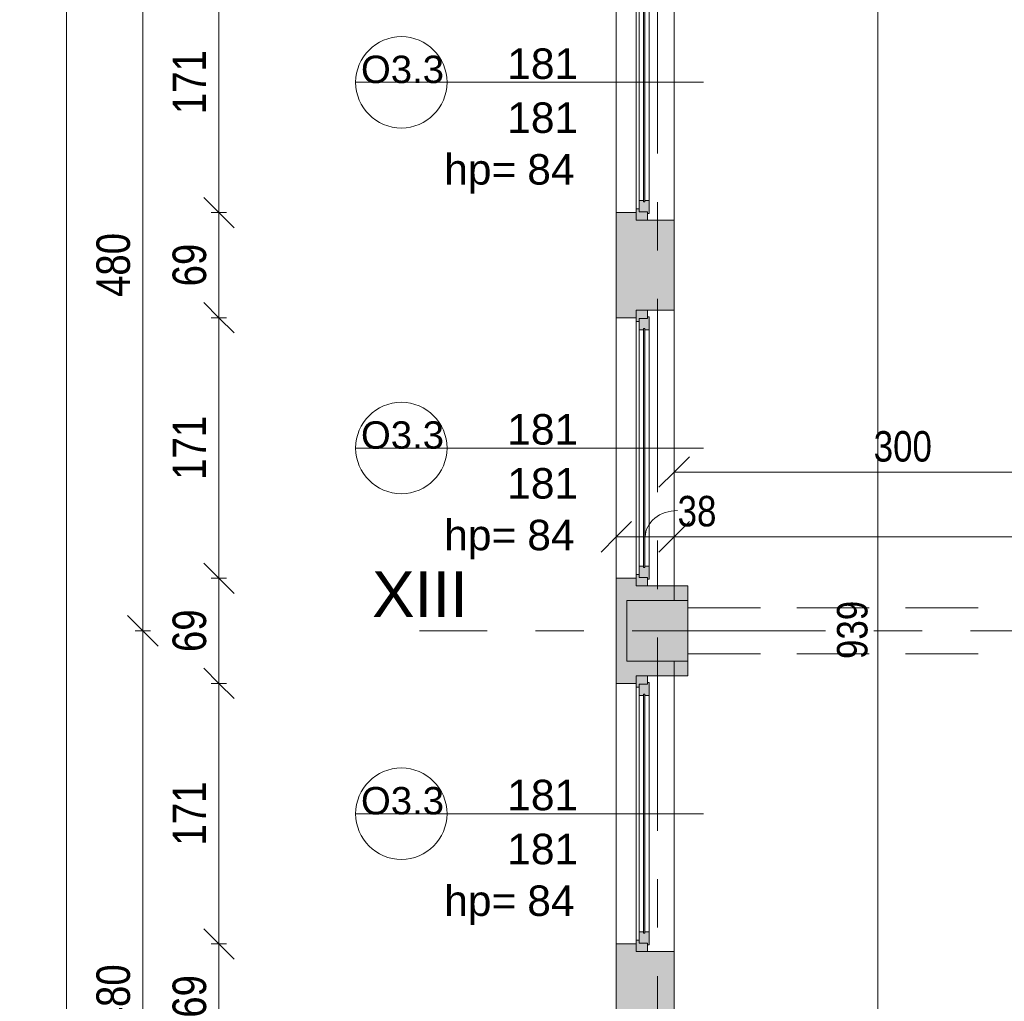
# Model space of a CAD drawing. Header units: centimetres. Extents: x -1737 to 22393, y -8842 to 3838.
# Tile 2 of 174: x -1631 to -985, y 645 to 1289. Entities that reach past the tile are written whole.
import ezdxf

# ---------------------------------------------------------------- set-up
doc = ezdxf.new("R2010")
doc.units = ezdxf.units.CM
doc.linetypes.add('Oś', pattern=[222.25, 127, -31.75, 31.75, -31.75])
doc.linetypes.add('Ukryte', pattern=[71.438, 47.625, -23.813])
for name, color, linetype, lineweight in [('A-ANNO-DIMS', 211, 'Continuous', 13), ('A-ANNO-DIMS-100', 211, 'Continuous', 13), ('A-DETL-HDLN', 90, 'Ukryte', 9), ('A-GLAZ', 151, 'Continuous', 13), ('A-GLAZ-IDEN', 152, 'Continuous', 13), ('A-WALL', 113, 'Continuous', 13), ('A-WALL-PATT', 111, 'Continuous', 13), ('S-COLS', 52, 'Continuous', 13), ('S-GRID', 1, 'Continuous', 13), ('S-GRID-IDEN', 1, 'Continuous', 13)]:
    doc.layers.add(name, color=color, linetype=linetype, lineweight=lineweight)
doc.styles.add('Arial Narrow_1', font='ARIALN.TTF', dxfattribs={"height": 22})
doc.styles.add('Arial Narrow_2', font='ARIALN.TTF', dxfattribs={"height": 20})
doc.styles.add('Arial_11', font='arial.ttf', dxfattribs={"height": 0.2})
doc.styles.add('Arial_4', font='arial.ttf', dxfattribs={"height": 30})
doc.styles.add('Arial_5', font='arial.ttf', dxfattribs={"height": 20})
doc.styles.add('Arial_9', font='arial.ttf', dxfattribs={"height": 18})
doc.dimstyles.new('Diagonal_1_100__0_1_', dxfattribs={"dimscale": 30.48, "dimtxt": 22.515481, "dimasz": 0.656168, "dimexe": 0.164042, "dimexo": 0.0625, "dimgap": 0.065617, "dimtad": 1, "dimdec": 1, "dimrnd": 0.1, "dimdsep": 46, "dimtxsty": 'Arial Narrow_1', "dimblk1": 'OBLIQUE', "dimblk2": 'OBLIQUE', "dimsah": 1, "dimcen": 0.09, "dimazin": 0, "dimtfac": 1, "dimtdec": 4, "dimtix": 1, "dimtmove": 0, "dimatfit": 3, "dimfxl": 0, "dimtvp": 1, "dimtolj": 1, "dimtzin": 0, "dimarcsym": 0})
doc.dimstyles.new('Diagonal_1_100__0__wewnętrzne', dxfattribs={"dimscale": 30.48, "dimtxt": 20.468619, "dimasz": 0.656168, "dimexe": 0.164042, "dimexo": 0.0625, "dimgap": 0.032808, "dimtad": 1, "dimdec": 0, "dimdsep": 46, "dimtxsty": 'Arial Narrow_2', "dimblk1": 'OBLIQUE', "dimblk2": 'OBLIQUE', "dimsah": 1, "dimcen": 0.09, "dimazin": 0, "dimtfac": 1, "dimtdec": 4, "dimtix": 1, "dimtmove": 0, "dimatfit": 3, "dimfxl": 0, "dimtvp": 1, "dimtolj": 1, "dimtzin": 0, "dimarcsym": 0})
doc.dimstyles.new('Diagonal_1_100__0__wewnętrzne_1', dxfattribs={"dimscale": 30.48, "dimtxt": 20.468619, "dimasz": 0.656168, "dimexe": 0.164042, "dimexo": 0.0625, "dimgap": 0.032808, "dimtad": 1, "dimdec": 0, "dimdsep": 46, "dimtxsty": 'Arial Narrow_2', "dimblk1": 'OBLIQUE', "dimblk2": 'OBLIQUE', "dimsah": 1, "dimcen": 0.09, "dimazin": 0, "dimtfac": 1, "dimtdec": 4, "dimtix": 1, "dimtmove": 1, "dimatfit": 3, "dimfxl": 0, "dimtvp": 1, "dimtolj": 1, "dimtzin": 0, "dimarcsym": 0})

# ---------------------------------------------------------------- blocks, each defined once
blk = doc.blocks.new('M_Concrete-Square-Column - 400 x 400mm-1512407-3_piętro I __3_90 m_ - stan projektowany')
at = {"layer": 'S-COLS', "lineweight": 9}
blk.add_hatch(color=253, dxfattribs=at).paths.add_polyline_path([(20, -20), (20, 20), (-20, 20), (-20, -20), (11, -20)], flags=0)
for p, q in [((20, 20), (-20, 20)), ((-20, 20), (-20, -20)), ((20, -20), (20, 20)), ((-20, -20), (20, -20))]:
    blk.add_line(p, q, dxfattribs=at)
blk = doc.blocks.new('Okno - automatyczna etykieta - 181x181 _nietypowy podział_-2208595-3_piętro I __3_90 m_ - stan projektowany')
at = {"layer": 'A-GLAZ', "lineweight": 9}
h = blk.add_hatch(color=253, dxfattribs=at)
h.paths.add_polyline_path([(90.5, -0.77), (90.5, 1.5), (85, 1.5), (85, -4), (83, -4), (83, -6), (90.5, -6)], flags=0)
h.paths.add_polyline_path([(-83, -6), (-83, -4), (-85, -4), (-85, 1.5), (-90.5, 1.5), (-90.5, -6), (-85, -6)], flags=0)
h = blk.add_hatch(color=253, dxfattribs=at)
h.paths.add_polyline_path([(86, 1.77), (86, 2.5), (77.5, 2.5), (77.5, -0.25), (78.5, -0.25), (78.5, -1.25), (77.5, -1.25), (77.5, -4), (85, -4), (85, 1.5), (86, 1.5)], flags=0)
h.paths.add_polyline_path([(-77.5, -1.67), (-77.5, -1.25), (-78.5, -1.25), (-78.5, -0.25), (-77.5, -0.25), (-77.5, 2.5), (-86, 2.5), (-86, 1.5), (-85, 1.5), (-85, -4), (-77.5, -4)], flags=0)
blk.add_hatch(color=253, dxfattribs=at).paths.add_polyline_path([(78.5, -0.77), (78.5, -0.25), (-78.5, -0.25), (-78.5, -1.25), (78.5, -1.25)], flags=0)
for p, q in [((-90.5, 1.5), (-85, 1.5)), ((-90.5, -6), (-90.5, 1.5)), ((-86, 2.5), (-77.5, 2.5)), ((-86, 1.5), (-86, 2.5)), ((-85, 1.5), (-86, 1.5)), ((-85, -4), (-85, 1.5)), ((-85, 1.5), (-85, -4)), ((-77.5, 2.5), (-77.5, -0.25)), ((77.5, 2.5), (-77.5, 2.5)), ((77.5, 2.5), (86, 2.5)), ((77.5, -0.25), (77.5, 2.5)), ((85, 1.5), (85, -4)), ((86, 1.5), (85, 1.5)), ((85, 1.5), (90.5, 1.5)), ((85, -4), (85, 1.5)), ((86, 2.5), (86, 1.5)), ((90.5, 1.5), (90.5, -6)), ((-83, -6), (-90.5, -6)), ((-90.5, -6), (90.5, -6)), ((-77.5, -4), (-85, -4)), ((-85, -4), (-83, -4)), ((-83, -4), (-83, -6)), ((83, -6), (-83, -6)), ((-78.5, -1.25), (-78.5, -0.25)), ((-78.5, -0.25), (78.5, -0.25)), ((-78.5, -0.25), (-78.5, -1.25)), ((-77.5, -0.25), (-78.5, -0.25)), ((78.5, -1.25), (-78.5, -1.25)), ((-78.5, -1.25), (-77.5, -1.25)), ((-77.5, -1.25), (-77.5, -4)), ((77.5, -4), (-77.5, -4)), ((78.5, -0.25), (77.5, -0.25)), ((77.5, -1.25), (78.5, -1.25)), ((77.5, -4), (77.5, -1.25)), ((85, -4), (77.5, -4)), ((78.5, -0.25), (78.5, -1.25)), ((78.5, -1.25), (78.5, -0.25)), ((83, -4), (85, -4)), ((83, -6), (83, -4)), ((90.5, -6), (83, -6))]:
    blk.add_line(p, q, dxfattribs=at)
blk = doc.blocks.new('Okno - automatyczna etykieta - 181x181 _nietypowy podział_-2208597-3_piętro I __3_90 m_ - stan projektowany')
at = {"layer": 'A-GLAZ', "lineweight": 9}
h = blk.add_hatch(color=253, dxfattribs=at)
h.paths.add_polyline_path([(-90.5, -1.5), (-85, -1.5), (-85, 4), (-83, 4), (-83, 6), (-90.5, 6), (-90.5, 0.77)], flags=0)
h.paths.add_polyline_path([(83, 6), (83, 4), (85, 4), (85, -1.5), (90.5, -1.5), (90.5, 6), (85, 6)], flags=0)
h = blk.add_hatch(color=253, dxfattribs=at)
h.paths.add_polyline_path([(-86, -1.77), (-86, -2.5), (-77.5, -2.5), (-77.5, 0.25), (-78.5, 0.25), (-78.5, 1.25), (-77.5, 1.25), (-77.5, 4), (-85, 4), (-85, -1.5), (-86, -1.5)], flags=0)
h.paths.add_polyline_path([(77.5, 0.25), (77.5, -2.5), (86, -2.5), (86, -1.5), (85, -1.5), (85, 4), (77.5, 4), (77.5, 1.25), (78.5, 1.25), (78.5, 0.25)], flags=0)
blk.add_hatch(color=253, dxfattribs=at).paths.add_polyline_path([(-78.5, 1.25), (-78.5, 0.25), (78.5, 0.25), (78.5, 1.25), (-52.06, 1.25)], flags=0)
for p, q in [((-83, 6), (-90.5, 6)), ((-90.5, 6), (-90.5, -1.5)), ((-90.5, 6), (90.5, 6)), ((-77.5, 4), (-85, 4)), ((-85, 4), (-85, -1.5)), ((-85, -1.5), (-85, 4)), ((-85, 4), (-83, 4)), ((-83, 4), (-83, 6)), ((83, 6), (-83, 6)), ((78.5, 1.25), (-78.5, 1.25)), ((-78.5, 1.25), (-78.5, 0.25)), ((-78.5, 0.25), (-78.5, 1.25)), ((-78.5, 1.25), (-77.5, 1.25)), ((-78.5, 0.25), (78.5, 0.25)), ((-77.5, 0.25), (-78.5, 0.25)), ((-77.5, 1.25), (-77.5, 4)), ((77.5, 4), (-77.5, 4)), ((-77.5, -2.5), (-77.5, 0.25)), ((85, 4), (77.5, 4)), ((77.5, 4), (77.5, 1.25)), ((77.5, 1.25), (78.5, 1.25)), ((77.5, 0.25), (77.5, -2.5)), ((78.5, 0.25), (77.5, 0.25)), ((78.5, 0.25), (78.5, 1.25)), ((78.5, 1.25), (78.5, 0.25)), ((90.5, 6), (83, 6)), ((83, 6), (83, 4)), ((83, 4), (85, 4)), ((85, -1.5), (85, 4)), ((85, 4), (85, -1.5)), ((90.5, -1.5), (90.5, 6)), ((-90.5, -1.5), (-85, -1.5)), ((-85, -1.5), (-86, -1.5)), ((-86, -1.5), (-86, -2.5)), ((-86, -2.5), (-77.5, -2.5)), ((77.5, -2.5), (-77.5, -2.5)), ((77.5, -2.5), (86, -2.5)), ((86, -1.5), (85, -1.5)), ((85, -1.5), (90.5, -1.5)), ((86, -2.5), (86, -1.5))]:
    blk.add_line(p, q, dxfattribs=at)
blk = doc.blocks.new('DIMBLOCK2-3_piętro I __3_90 m_ - stan projektowany')
at = {"layer": 'A-ANNO-DIMS-100', "transparency": 16777216}
for p, q in [((-1550.57, 888.33), (-1560.57, 898.33)), ((-1545.57, 888.33), (-1555.57, 888.33)), ((-1550.57, 408.33), (-1550.57, 888.33)), ((-1550.57, 888.33), (-1540.57, 878.33)), ((-1550.57, 888.33), (-1545.57, 888.33)), ((-1550.57, 408.33), (-1560.57, 418.33)), ((-1545.57, 408.33), (-1555.57, 408.33)), ((-1550.57, 408.33), (-1540.57, 398.33)), ((-1550.57, 408.33), (-1545.57, 408.33))]:
    blk.add_line(p, q, dxfattribs=at)
at = {"layer": 'A-ANNO-DIMS-100', "color": 0, "transparency": 16777216, "insert": (-1581, 627.42), "char_height": 22, "width": 50.1774, "attachment_point": 1, "rotation": 90, "line_spacing_factor": 0.974696, "style": 'Arial Narrow_1'}
blk.add_mtext('480', dxfattribs=at)
blk = doc.blocks.new('_Oblique')
at = {"color": 0, "linetype": 'ByBlock', "lineweight": -2}
blk.add_line((-0.5, -0.5), (0.5, 0.5), dxfattribs=at)
blk = doc.blocks.new('DIMBLOCK3-3_piętro I __3_90 m_ - stan projektowany')
at = {"layer": 'A-ANNO-DIMS-100', "transparency": 16777216}
for p, q in [((-1550.57, 1368.33), (-1560.57, 1378.33)), ((-1545.57, 1368.33), (-1555.57, 1368.33)), ((-1550.57, 888.33), (-1550.57, 1368.33)), ((-1550.57, 1368.33), (-1540.57, 1358.33)), ((-1550.57, 1368.33), (-1545.57, 1368.33)), ((-1550.57, 888.33), (-1560.57, 898.33)), ((-1545.57, 888.33), (-1555.57, 888.33)), ((-1550.57, 888.33), (-1540.57, 878.33)), ((-1550.57, 888.33), (-1545.57, 888.33))]:
    blk.add_line(p, q, dxfattribs=at)
at = {"layer": 'A-ANNO-DIMS-100', "color": 0, "transparency": 16777216, "insert": (-1581, 1107.42), "char_height": 22, "width": 50.1774, "attachment_point": 1, "rotation": 90, "line_spacing_factor": 0.974696, "style": 'Arial Narrow_1'}
blk.add_mtext('480', dxfattribs=at)
blk = doc.blocks.new('DIMBLOCK12-3_piętro I __3_90 m_ - stan projektowany')
at = {"layer": 'A-ANNO-DIMS-100', "transparency": 16777216}
for p, q in [((-1600.57, 2338.33), (-1610.57, 2348.33)), ((-1595.57, 2338.33), (-1605.57, 2338.33)), ((-1600.57, 381.33), (-1600.57, 2338.33)), ((-1600.57, 2338.33), (-1590.57, 2328.33)), ((-1600.57, 2338.33), (-1595.57, 2338.33)), ((-1600.57, 381.33), (-1610.57, 391.33)), ((-1595.57, 381.33), (-1605.57, 381.33)), ((-1600.57, 381.33), (-1590.57, 371.33)), ((-1600.57, 381.33), (-1595.57, 381.33))]:
    blk.add_line(p, q, dxfattribs=at)
at = {"layer": 'A-ANNO-DIMS-100', "color": 0, "transparency": 16777216, "insert": (-1631, 1331.95), "char_height": 22, "width": 66.9031, "attachment_point": 1, "rotation": 90, "line_spacing_factor": 0.974696, "style": 'Arial Narrow_1'}
blk.add_mtext('1957', dxfattribs=at)
blk = doc.blocks.new('DIMBLOCK41-3_piętro I __3_90 m_ - stan projektowany')
at = {"layer": 'A-ANNO-DIMS-100', "transparency": 16777216}
for p, q in [((-1239.62, 950.03), (-1229.62, 960.03)), ((-1201.62, 950.03), (-1191.62, 960.03)), ((-1239.62, 955.03), (-1239.62, 945.03)), ((-1239.62, 950.03), (-1239.62, 955.03)), ((-1201.62, 955.03), (-1201.62, 945.03)), ((-1201.62, 950.03), (-1201.62, 955.03)), ((-1239.62, 950.03), (-1249.62, 940.03)), ((-1239.62, 950.03), (-1201.62, 950.03)), ((-1201.62, 950.03), (-1211.62, 940.03))]:
    blk.add_line(p, q, dxfattribs=at)
blk.add_ellipse((-1199.38, 950.03), major_axis=(21.24, 0), ratio=0.811725, start_param=1.570796, end_param=3.141593, dxfattribs=at)
at = {"layer": 'A-ANNO-DIMS-100', "color": 0, "transparency": 16777216, "insert": (-1199.38, 976.88), "char_height": 20, "width": 30.4105, "attachment_point": 1, "line_spacing_factor": 0.974696, "style": 'Arial Narrow_2'}
blk.add_mtext('38', dxfattribs=at)
blk = doc.blocks.new('DIMBLOCK42-3_piętro I __3_90 m_ - stan projektowany')
at = {"layer": 'A-ANNO-DIMS-100', "transparency": 16777216}
for p, q in [((-1201.62, 950.03), (-1191.62, 960.03)), ((-632.62, 950.03), (-622.62, 960.03)), ((-1201.62, 955.03), (-1201.62, 945.03)), ((-1201.62, 950.03), (-1201.62, 955.03)), ((-632.62, 945.03), (-632.62, 955.03)), ((-1201.62, 950.03), (-1211.62, 940.03)), ((-1201.62, 950.03), (-632.62, 950.03)), ((-632.62, 950.03), (-642.62, 940.03)), ((-632.62, 950.03), (-632.62, 945.03))]:
    blk.add_line(p, q, dxfattribs=at)
at = {"layer": 'A-ANNO-DIMS-100', "color": 0, "transparency": 16777216, "insert": (-936.13, 976.88), "char_height": 20, "width": 45.6158, "attachment_point": 1, "line_spacing_factor": 0.974696, "style": 'Arial Narrow_2'}
blk.add_mtext('569', dxfattribs=at)
blk = doc.blocks.new('DIMBLOCK57-3_piętro I __3_90 m_ - stan projektowany')
at = {"layer": 'A-ANNO-DIMS-100', "transparency": 16777216}
for p, q in [((-1201.62, 992.57), (-1191.62, 1002.57)), ((-901.62, 992.57), (-891.62, 1002.57)), ((-1201.62, 997.57), (-1201.62, 987.57)), ((-1201.62, 992.57), (-1201.62, 997.57)), ((-901.62, 997.57), (-901.62, 987.57)), ((-901.62, 992.57), (-901.62, 997.57)), ((-1201.62, 992.57), (-1211.62, 982.57)), ((-1201.62, 992.57), (-901.62, 992.57)), ((-901.62, 992.57), (-911.62, 982.57))]:
    blk.add_line(p, q, dxfattribs=at)
at = {"layer": 'A-ANNO-DIMS-100', "color": 0, "transparency": 16777216, "insert": (-1070.63, 1019.42), "char_height": 20, "width": 45.6158, "attachment_point": 1, "line_spacing_factor": 0.974696, "style": 'Arial Narrow_2'}
blk.add_mtext('300', dxfattribs=at)
blk = doc.blocks.new('DIMBLOCK139-3_piętro I __3_90 m_ - stan projektowany')
at = {"layer": 'A-ANNO-DIMS-100', "transparency": 16777216}
for p, q in [((-1500.57, 682.83), (-1510.57, 692.83)), ((-1495.57, 682.83), (-1505.57, 682.83)), ((-1500.57, 613.83), (-1500.57, 682.83)), ((-1500.57, 682.83), (-1490.57, 672.83)), ((-1500.57, 682.83), (-1495.57, 682.83)), ((-1500.57, 613.83), (-1510.57, 623.83)), ((-1495.57, 613.83), (-1505.57, 613.83)), ((-1500.57, 613.83), (-1490.57, 603.83)), ((-1500.57, 613.83), (-1495.57, 613.83))]:
    blk.add_line(p, q, dxfattribs=at)
at = {"layer": 'A-ANNO-DIMS-100', "color": 0, "transparency": 16777216, "insert": (-1531, 634.39), "char_height": 22, "width": 33.4516, "attachment_point": 1, "rotation": 90, "line_spacing_factor": 0.974696, "style": 'Arial Narrow_1'}
blk.add_mtext('69', dxfattribs=at)
blk = doc.blocks.new('DIMBLOCK140-3_piętro I __3_90 m_ - stan projektowany')
at = {"layer": 'A-ANNO-DIMS-100', "transparency": 16777216}
for p, q in [((-1500.57, 853.83), (-1510.57, 863.83)), ((-1495.57, 853.83), (-1505.57, 853.83)), ((-1500.57, 682.83), (-1500.57, 853.83)), ((-1500.57, 853.83), (-1490.57, 843.83)), ((-1500.57, 853.83), (-1495.57, 853.83)), ((-1500.57, 682.83), (-1510.57, 692.83)), ((-1495.57, 682.83), (-1505.57, 682.83)), ((-1500.57, 682.83), (-1490.57, 672.83)), ((-1500.57, 682.83), (-1495.57, 682.83))]:
    blk.add_line(p, q, dxfattribs=at)
at = {"layer": 'A-ANNO-DIMS-100', "color": 0, "transparency": 16777216, "insert": (-1531, 747.42), "char_height": 22, "width": 50.1774, "attachment_point": 1, "rotation": 90, "line_spacing_factor": 0.974696, "style": 'Arial Narrow_1'}
blk.add_mtext('171', dxfattribs=at)
blk = doc.blocks.new('DIMBLOCK141-3_piętro I __3_90 m_ - stan projektowany')
at = {"layer": 'A-ANNO-DIMS-100', "transparency": 16777216}
for p, q in [((-1500.57, 922.83), (-1510.57, 932.83)), ((-1495.57, 922.83), (-1505.57, 922.83)), ((-1500.57, 853.83), (-1500.57, 922.83)), ((-1500.57, 922.83), (-1490.57, 912.83)), ((-1500.57, 922.83), (-1495.57, 922.83)), ((-1500.57, 853.83), (-1510.57, 863.83)), ((-1495.57, 853.83), (-1505.57, 853.83)), ((-1500.57, 853.83), (-1490.57, 843.83)), ((-1500.57, 853.83), (-1495.57, 853.83))]:
    blk.add_line(p, q, dxfattribs=at)
at = {"layer": 'A-ANNO-DIMS-100', "color": 0, "transparency": 16777216, "insert": (-1531, 874.39), "char_height": 22, "width": 33.4516, "attachment_point": 1, "rotation": 90, "line_spacing_factor": 0.974696, "style": 'Arial Narrow_1'}
blk.add_mtext('69', dxfattribs=at)
blk = doc.blocks.new('DIMBLOCK142-3_piętro I __3_90 m_ - stan projektowany')
at = {"layer": 'A-ANNO-DIMS-100', "transparency": 16777216}
for p, q in [((-1500.57, 1093.83), (-1510.57, 1103.83)), ((-1495.57, 1093.83), (-1505.57, 1093.83)), ((-1500.57, 922.83), (-1500.57, 1093.83)), ((-1500.57, 1093.83), (-1490.57, 1083.83)), ((-1500.57, 1093.83), (-1495.57, 1093.83)), ((-1500.57, 922.83), (-1510.57, 932.83)), ((-1495.57, 922.83), (-1505.57, 922.83)), ((-1500.57, 922.83), (-1490.57, 912.83)), ((-1500.57, 922.83), (-1495.57, 922.83))]:
    blk.add_line(p, q, dxfattribs=at)
at = {"layer": 'A-ANNO-DIMS-100', "color": 0, "transparency": 16777216, "insert": (-1531, 987.42), "char_height": 22, "width": 50.1774, "attachment_point": 1, "rotation": 90, "line_spacing_factor": 0.974696, "style": 'Arial Narrow_1'}
blk.add_mtext('171', dxfattribs=at)
blk = doc.blocks.new('DIMBLOCK143-3_piętro I __3_90 m_ - stan projektowany')
at = {"layer": 'A-ANNO-DIMS-100', "transparency": 16777216}
for p, q in [((-1500.57, 1162.83), (-1510.57, 1172.83)), ((-1495.57, 1162.83), (-1505.57, 1162.83)), ((-1500.57, 1093.83), (-1500.57, 1162.83)), ((-1500.57, 1162.83), (-1490.57, 1152.83)), ((-1500.57, 1162.83), (-1495.57, 1162.83)), ((-1500.57, 1093.83), (-1510.57, 1103.83)), ((-1495.57, 1093.83), (-1505.57, 1093.83)), ((-1500.57, 1093.83), (-1490.57, 1083.83)), ((-1500.57, 1093.83), (-1495.57, 1093.83))]:
    blk.add_line(p, q, dxfattribs=at)
at = {"layer": 'A-ANNO-DIMS-100', "color": 0, "transparency": 16777216, "insert": (-1531, 1114.39), "char_height": 22, "width": 33.4516, "attachment_point": 1, "rotation": 90, "line_spacing_factor": 0.974696, "style": 'Arial Narrow_1'}
blk.add_mtext('69', dxfattribs=at)
blk = doc.blocks.new('DIMBLOCK144-3_piętro I __3_90 m_ - stan projektowany')
at = {"layer": 'A-ANNO-DIMS-100', "transparency": 16777216}
for p, q in [((-1500.57, 1333.83), (-1510.57, 1343.83)), ((-1495.57, 1333.83), (-1505.57, 1333.83)), ((-1500.57, 1162.83), (-1500.57, 1333.83)), ((-1500.57, 1333.83), (-1490.57, 1323.83)), ((-1500.57, 1333.83), (-1495.57, 1333.83)), ((-1500.57, 1162.83), (-1510.57, 1172.83)), ((-1495.57, 1162.83), (-1505.57, 1162.83)), ((-1500.57, 1162.83), (-1490.57, 1152.83)), ((-1500.57, 1162.83), (-1495.57, 1162.83))]:
    blk.add_line(p, q, dxfattribs=at)
at = {"layer": 'A-ANNO-DIMS-100', "color": 0, "transparency": 16777216, "insert": (-1531, 1227.42), "char_height": 22, "width": 50.1774, "attachment_point": 1, "rotation": 90, "line_spacing_factor": 0.974696, "style": 'Arial Narrow_1'}
blk.add_mtext('171', dxfattribs=at)
blk = doc.blocks.new('DIMBLOCK166-3_piętro I __3_90 m_ - stan projektowany')
at = {"layer": 'A-ANNO-DIMS-100', "transparency": 16777216}
for p, q in [((-1067.89, 1358.33), (-1077.89, 1368.33)), ((-1072.89, 1358.33), (-1062.89, 1358.33)), ((-1067.89, 1358.33), (-1072.89, 1358.33)), ((-1067.89, 419.33), (-1067.89, 1358.33)), ((-1067.89, 1358.33), (-1057.89, 1348.33)), ((-1067.89, 419.33), (-1077.89, 429.33)), ((-1072.89, 419.33), (-1062.89, 419.33)), ((-1067.89, 419.33), (-1072.89, 419.33)), ((-1067.89, 419.33), (-1057.89, 409.33))]:
    blk.add_line(p, q, dxfattribs=at)
at = {"layer": 'A-ANNO-DIMS-100', "color": 0, "transparency": 16777216, "insert": (-1094.74, 869.82), "char_height": 20, "width": 45.6158, "attachment_point": 1, "rotation": 90, "line_spacing_factor": 0.974696, "style": 'Arial Narrow_2'}
blk.add_mtext('939', dxfattribs=at)
blk = doc.blocks.new('Okno_LD_typ 100 - metka _ wys_parapetu-2491833-3_piętro I __3_90 m_ - stan projektowany')
at = {"layer": 'A-GLAZ-IDEN'}
blk.add_line((0, 1.8925), (0, -0.3919), dxfattribs=at)
blk.add_circle((0, -0.0919), 0.3, dxfattribs=at)
at = {"layer": 'A-GLAZ-IDEN', "insert": (0.4711, 0.6634), "char_height": 0.2, "width": 0.48783, "attachment_point": 3, "rotation": 90, "line_spacing_factor": 0.936439, "style": 'Arial_11', "bg_fill": 3, "box_fill_scale": 1.25, "bg_fill_color": 256, "bg_fill_true_color": 13158600, "bg_fill_transparency": 0}
blk.add_mtext('\\pt1.27,2.54,3.81,5.08,6.35,7.62,8.89,10.16,11.43,12.7,13.97,15.24,16.51,17.78,19.05,20.32,21.59,22.86,24.13,25.4,26.67,27.94,29.21,30.48,31.75,33.02,34.29,35.56,36.83,38.1,39.37,40.64;hp= ', dxfattribs=at)

msp = doc.modelspace()

# ---------------------------------------------------------------- hatches: boundary and pattern name
at = {"layer": 'A-WALL-PATT'}
h = msp.add_hatch(color=9, dxfattribs=at)
h.paths.add_polyline_path([(-1201.62, 381.33), (-1201.62, 388.33), (-1232.62, 388.33), (-1232.62, 428.33), (-1201.62, 428.33), (-1201.62, 437.83), (-1226.62, 437.83), (-1226.62, 442.83), (-1239.62, 442.83), (-1239.62, 381.33), (-1232.62, 381.33)], flags=0)
h.paths.add_polyline_path([(-1226.62, 613.83), (-1226.62, 618.83), (-1201.62, 618.83), (-1201.62, 677.83), (-1226.62, 677.83), (-1226.62, 682.83), (-1239.62, 682.83), (-1239.62, 613.83)], flags=0)
h.paths.add_polyline_path([(-1239.62, 853.83), (-1226.62, 853.83), (-1226.62, 858.83), (-1201.62, 858.83), (-1201.62, 868.33), (-1232.62, 868.33), (-1232.62, 908.33), (-1201.62, 908.33), (-1201.62, 917.83), (-1226.62, 917.83), (-1226.62, 922.83), (-1239.62, 922.83), (-1239.62, 858.83)], flags=0)
h.paths.add_polyline_path([(-1239.62, 1093.83), (-1226.62, 1093.83), (-1226.62, 1098.83), (-1201.62, 1098.83), (-1201.62, 1157.83), (-1226.62, 1157.83), (-1226.62, 1162.83), (-1239.62, 1162.83), (-1239.62, 1098.83)], flags=0)
h.paths.add_polyline_path([(-1229.43, 1333.83), (-1226.62, 1333.83), (-1226.62, 1338.83), (-1201.62, 1338.83), (-1201.62, 1348.33), (-1232.62, 1348.33), (-1232.62, 1383.33), (-1239.62, 1383.33), (-1239.62, 1333.83)], flags=0)
for points in [[(-1192.62, 908.33), (-1192.62, 917.83), (-1201.62, 917.83), (-1201.62, 908.33), (-1194.59, 908.33)], [(-1201.62, 858.83), (-1192.62, 858.83), (-1192.62, 868.33), (-1201.62, 868.33)]]:
    msp.add_hatch(color=9, dxfattribs=at).paths.add_polyline_path(points, flags=0)

# ---------------------------------------------------------------- linework, layer by layer
at = {"layer": 'A-DETL-HDLN'}
for p, q in [((-1192.62, 903.33), (1167.38, 903.33)), ((-1192.62, 903.33), (1167.38, 903.33)), ((-1192.62, 873.33), (1167.38, 873.33)), ((-1192.62, 873.33), (1167.38, 873.33))]:
    msp.add_line(p, q, dxfattribs=at)
at = {"layer": 'A-WALL', "lineweight": 9}
for p, q in [((-1239.62, 381.33), (-1239.62, 2338.33)), ((-1201.62, 1338.83), (-1201.62, 908.33)), ((-1226.62, 1162.83), (-1239.62, 1162.83)), ((-1201.62, 1157.83), (-1219.12, 1157.83)), ((-1239.62, 1093.83), (-1226.62, 1093.83)), ((-1219.12, 1098.83), (-1201.62, 1098.83)), ((-1226.62, 922.83), (-1239.62, 922.83)), ((-1192.62, 917.83), (-1219.12, 917.83)), ((-1192.62, 908.33), (-1192.62, 917.83)), ((-1201.62, 868.33), (-1201.62, 437.83)), ((-1192.62, 858.83), (-1192.62, 868.33)), ((-1239.62, 853.83), (-1226.62, 853.83)), ((-1219.12, 858.83), (-1192.62, 858.83)), ((-1226.62, 682.83), (-1239.62, 682.83)), ((-1201.62, 677.83), (-1219.12, 677.83))]:
    msp.add_line(p, q, dxfattribs=at)
at = {"layer": 'S-GRID', "linetype": 'Oś'}
for p, q in [((-1212.62, 2884.27), (-1212.62, 27.13)), ((1342.46, 888.33), (-1368.76, 888.33))]:
    msp.add_line(p, q, dxfattribs=at)

# ---------------------------------------------------------------- block references
at = {"layer": 'A-GLAZ', "lineweight": 9}
for name, p, rotation in [('Okno - automatyczna etykieta - 181x181 _nietypowy podział_-2208595-3_piętro I __3_90 m_ - stan projektowany', (-1220.62, 1248.33), 270.0000000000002), ('Okno - automatyczna etykieta - 181x181 _nietypowy podział_-2208595-3_piętro I __3_90 m_ - stan projektowany', (-1220.62, 1008.33), 270.0000000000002), ('Okno - automatyczna etykieta - 181x181 _nietypowy podział_-2208597-3_piętro I __3_90 m_ - stan projektowany', (-1220.62, 768.33), 90.00000000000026)]:
    msp.add_blockref(name, p, dxfattribs=dict(at, rotation=rotation))
at = {"layer": 'S-COLS', "lineweight": 9}
msp.add_blockref('M_Concrete-Square-Column - 400 x 400mm-1512407-3_piętro I __3_90 m_ - stan projektowany', (-1212.62, 888.33), dxfattribs=at)

# ---------------------------------------------------------------- texts
at = {"layer": 'S-GRID-IDEN', "insert": (-1368.59, 912.39), "char_height": 30, "width": 63.5, "attachment_point": 5, "line_spacing_factor": 0.936439, "style": 'Arial_4'}
msp.add_mtext('\\pt126.9999,254.0001,381,507.9999,635.0001,762,888.9999,1016.0001,1143,1269.9999,1397.0001,1524,1650.9999,1778.0001,1905,2031.9999,2159.0001,2286,2412.9999,2540.0001,2667,2793.9999,2921.0001,3048,3174.9999,3302.0001,3429,3555.9999,3683.0001,3810,3936.9999,4064.0001;XIII', dxfattribs=at)

# ---------------------------------------------------------------- dimensions: what is measured, and where the dimension line sits
at = {"layer": 'A-ANNO-DIMS'}
for base, p1, p2, angle, dimstyle, override, picture, middle in [((-1600.57, 2338.33), (-1595.57, 381.33), (-1595.57, 2338.33), 90, 'Diagonal_1_100__0_1_', {"dimpost": '<>', "dimfxl": 1957}, 'DIMBLOCK12-3_piętro I __3_90 m_ - stan projektowany', (-1613.8, 1359.83)), ((-1550.57, 1368.33), (-1545.57, 888.33), (-1545.57, 1368.33), 90, 'Diagonal_1_100__0_1_', {"dimpost": '<>', "dimfxl": 480}, 'DIMBLOCK3-3_piętro I __3_90 m_ - stan projektowany', (-1563.8, 1128.33)), ((-1067.89, 1358.33), (-1072.89, 419.33), (-1072.89, 1358.33), 90, 'Diagonal_1_100__0__wewnętrzne', {"dimpost": '<>', "dimfxl": 939}, 'DIMBLOCK166-3_piętro I __3_90 m_ - stan projektowany', (-1079.1, 888.83)), ((-1500.57, 1333.83), (-1495.57, 1162.83), (-1495.57, 1333.83), 90, 'Diagonal_1_100__0_1_', {"dimpost": '<>', "dimfxl": 171}, 'DIMBLOCK144-3_piętro I __3_90 m_ - stan projektowany', (-1513.61, 1248.33)), ((-1500.57, 1162.83), (-1495.57, 1093.83), (-1495.57, 1162.83), 90, 'Diagonal_1_100__0_1_', {"dimpost": '<>', "dimfxl": 69}, 'DIMBLOCK143-3_piętro I __3_90 m_ - stan projektowany', (-1513.8, 1128.33)), ((-1500.57, 1093.83), (-1495.57, 922.83), (-1495.57, 1093.83), 90, 'Diagonal_1_100__0_1_', {"dimpost": '<>', "dimfxl": 171}, 'DIMBLOCK142-3_piętro I __3_90 m_ - stan projektowany', (-1513.61, 1008.33)), ((-901.62, 992.57), (-1201.62, 997.57), (-901.62, 997.57), 0, 'Diagonal_1_100__0__wewnętrzne', {"dimpost": '<>', "dimfxl": 300}, 'DIMBLOCK57-3_piętro I __3_90 m_ - stan projektowany', (-1051.62, 1003.78)), ((-632.62, 950.03), (-1201.62, 955.03), (-632.62, 945.03), 0, 'Diagonal_1_100__0__wewnętrzne', {"dimpost": '<>', "dimfxl": 569.087867}, 'DIMBLOCK42-3_piętro I __3_90 m_ - stan projektowany', (-917.12, 961.24)), ((-1500.57, 922.83), (-1495.57, 853.83), (-1495.57, 922.83), 90, 'Diagonal_1_100__0_1_', {"dimpost": '<>', "dimfxl": 69}, 'DIMBLOCK141-3_piętro I __3_90 m_ - stan projektowany', (-1513.8, 888.33)), ((-1550.57, 888.33), (-1545.57, 408.33), (-1545.57, 888.33), 90, 'Diagonal_1_100__0_1_', {"dimpost": '<>', "dimfxl": 480}, 'DIMBLOCK2-3_piętro I __3_90 m_ - stan projektowany', (-1563.8, 648.33)), ((-1500.57, 853.83), (-1495.57, 682.83), (-1495.57, 853.83), 90, 'Diagonal_1_100__0_1_', {"dimpost": '<>', "dimfxl": 171}, 'DIMBLOCK140-3_piętro I __3_90 m_ - stan projektowany', (-1513.61, 768.33)), ((-1500.57, 682.83), (-1495.57, 613.83), (-1495.57, 682.83), 90, 'Diagonal_1_100__0_1_', {"dimpost": '<>', "dimfxl": 69}, 'DIMBLOCK139-3_piętro I __3_90 m_ - stan projektowany', (-1513.8, 648.33))]:
    dim = msp.add_linear_dim(base=base, p1=p1, p2=p2, angle=angle, dimstyle=dimstyle, override=override, dxfattribs=at)
    dim.commit()
    dim.dimension.update_dxf_attribs({"geometry": picture, "text_midpoint": middle})
dim = msp.add_linear_dim(base=(-1201.62, 950.03), p1=(-1239.62, 955.03), p2=(-1201.62, 955.03), angle=0, dimstyle='Diagonal_1_100__0__wewnętrzne_1', override={"dimpost": '<>', "dimfxl": 38}, dxfattribs=at)
dim.commit()
dim.dimension.update_dxf_attribs({"geometry": 'DIMBLOCK41-3_piętro I __3_90 m_ - stan projektowany', "text_midpoint": (-1184.17, 963.54), "dimtype": 160})

# ---------------------------------------------------------------- next in the draw order: block references
at = {"layer": 'A-GLAZ-IDEN', "xscale": 99.99999999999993, "yscale": 99.99999999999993, "zscale": 99.99999999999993}
for p, rotation in [((-1371.6, 1248.33), 270.0000000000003), ((-1371.6, 1008.33), 270.0000000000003), ((-1371.6, 768.33), 270.0000000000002)]:
    msp.add_blockref('Okno_LD_typ 100 - metka _ wys_parapetu-2491833-3_piętro I __3_90 m_ - stan projektowany', p, dxfattribs=dict(at, rotation=rotation))

# ---------------------------------------------------------------- next in the draw order: texts
at = {"layer": 'A-GLAZ-IDEN', "line_spacing_factor": 0.936439}
for s, insert, char_height, width, attachment_point, style in [('\\pt127,254,381,508,635,762,889,1016,1143,1270,1397,1524,1651,1778,1905,2032,2159,2286,2413,2540,2667,2794,2921,3048,3175,3302,3429,3556,3683,3810,3937,4064;181', (-1287.97, 1260.44), 20, 48.3, 5, 'Arial_5'), ('\\pt127.00008,253.99998,381.00006,507.99996,635.00004,761.99994,889.00002,1015.99992,1143,1270.00008,1396.99998,1524.00006,1650.99996,1778.00004,1904.99994,2032.00002,2158.99992,2286,2413.00008,2539.99998,2667.00006,2793.99996,2921.00004,3047.99994,3175.00002,3301.99992,3429,3556.00008,3682.99998,3810.00006,3936.99996,4064.00004;O3.3', (-1380.04, 1256.71), 18, 54.3, 5, 'Arial_9'), ('\\pt127,254,381,508,635,762,889,1016,1143,1270,1397,1524,1651,1778,1905,2032,2159,2286,2413,2540,2667,2794,2921,3048,3175,3302,3429,3556,3683,3810,3937,4064;181', (-1287.97, 1225), 20, 48.3, 5, 'Arial_5'), ('\\pt127,254,381,508,635,762,889,1016,1143,1270,1397,1524,1651,1778,1905,2032,2159,2286,2413,2540,2667,2794,2921,3048,3175,3302,3429,3556,3683,3810,3937,4064;84', (-1298.09, 1201.22), 20, 32.4, 1, 'Arial_5'), ('\\pt127,254,381,508,635,762,889,1016,1143,1270,1397,1524,1651,1778,1905,2032,2159,2286,2413,2540,2667,2794,2921,3048,3175,3302,3429,3556,3683,3810,3937,4064;181', (-1287.97, 1020.44), 20, 48.3, 5, 'Arial_5'), ('\\pt127.00008,253.99998,381.00006,507.99996,635.00004,761.99994,889.00002,1015.99992,1143,1270.00008,1396.99998,1524.00006,1650.99996,1778.00004,1904.99994,2032.00002,2158.99992,2286,2413.00008,2539.99998,2667.00006,2793.99996,2921.00004,3047.99994,3175.00002,3301.99992,3429,3556.00008,3682.99998,3810.00006,3936.99996,4064.00004;O3.3', (-1380.04, 1016.71), 18, 54.3, 5, 'Arial_9'), ('\\pt127,254,381,508,635,762,889,1016,1143,1270,1397,1524,1651,1778,1905,2032,2159,2286,2413,2540,2667,2794,2921,3048,3175,3302,3429,3556,3683,3810,3937,4064;181', (-1287.97, 985), 20, 48.3, 5, 'Arial_5'), ('\\pt127,254,381,508,635,762,889,1016,1143,1270,1397,1524,1651,1778,1905,2032,2159,2286,2413,2540,2667,2794,2921,3048,3175,3302,3429,3556,3683,3810,3937,4064;84', (-1298.09, 961.22), 20, 32.4, 1, 'Arial_5'), ('\\pt127,254,381,508,635,762,889,1016,1143,1270,1397,1524,1651,1778,1905,2032,2159,2286,2413,2540,2667,2794,2921,3048,3175,3302,3429,3556,3683,3810,3937,4064;181', (-1287.97, 780.44), 20, 48.3, 5, 'Arial_5'), ('\\pt127.00008,253.99998,381.00006,507.99996,635.00004,761.99994,889.00002,1015.99992,1143,1270.00008,1396.99998,1524.00006,1650.99996,1778.00004,1904.99994,2032.00002,2158.99992,2286,2413.00008,2539.99998,2667.00006,2793.99996,2921.00004,3047.99994,3175.00002,3301.99992,3429,3556.00008,3682.99998,3810.00006,3936.99996,4064.00004;O3.3', (-1380.04, 776.71), 18, 54.3, 5, 'Arial_9'), ('\\pt127,254,381,508,635,762,889,1016,1143,1270,1397,1524,1651,1778,1905,2032,2159,2286,2413,2540,2667,2794,2921,3048,3175,3302,3429,3556,3683,3810,3937,4064;181', (-1287.97, 745), 20, 48.3, 5, 'Arial_5'), ('\\pt127,254,381,508,635,762,889,1016,1143,1270,1397,1524,1651,1778,1905,2032,2159,2286,2413,2540,2667,2794,2921,3048,3175,3302,3429,3556,3683,3810,3937,4064;84', (-1298.09, 721.22), 20, 32.4, 1, 'Arial_5')]:
    msp.add_mtext(s, dxfattribs=dict(at, insert=insert, char_height=char_height, width=width, attachment_point=attachment_point, style=style))

doc.saveas('drawing.dxf')
